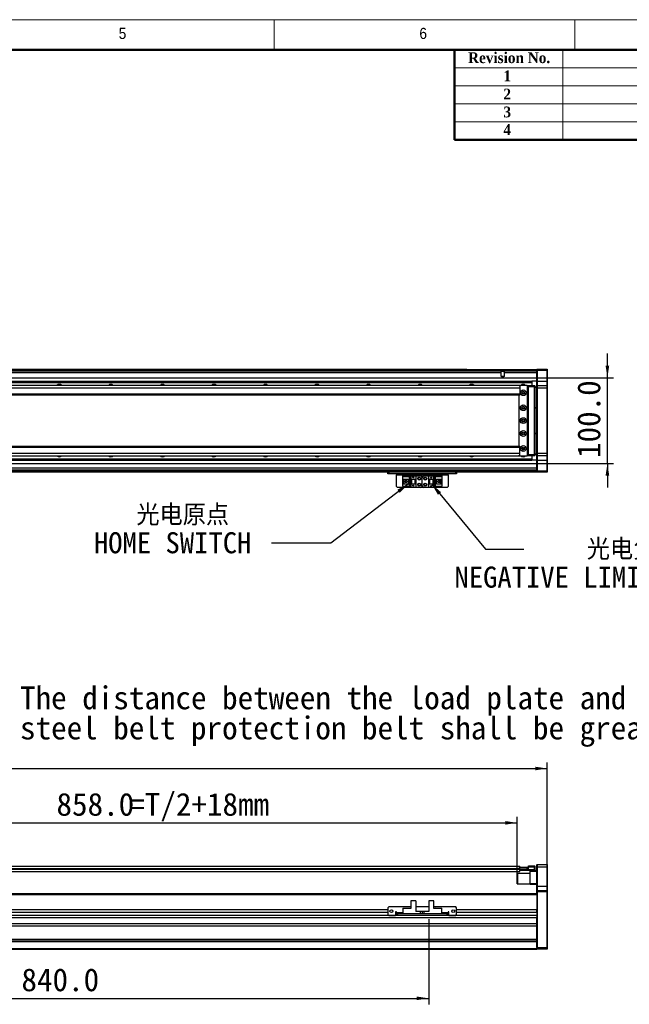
# Model space of a CAD drawing. Header units: millimetres. Extents: x 35 to 2905, y 35 to 2044.
# Tile 5 of 6: x 1524 to 2233, y 897 to 2044. Entities that reach past the tile are written whole.
import ezdxf

# ---------------------------------------------------------------- set-up
doc = ezdxf.new("R2010")
doc.units = ezdxf.units.MM
doc.header["$LTSCALE"] = 7
doc.layers.add('DIMNS', color=7, linetype='Continuous')
doc.styles.add('SLDTEXTSTYLE1', font='Gothic.ttf', dxfattribs={"width": 0.913})
doc.styles.add('SLDTEXTSTYLE2', font='timesbd.ttf', dxfattribs={"width": 0.933})
doc.styles.add('SLDTEXTSTYLE8', font='txt')
doc.styles.add('SLDTEXTSTYLE9', font='txt', dxfattribs={"bigfont": 'bigfont'})
doc.dimstyles.new('SLDDIMSTYLE0', dxfattribs={"dimtxt": 26.6, "dimasz": 14, "dimexe": 0, "dimexo": 0.0625, "dimgap": 6.65, "dimtad": 2, "dimdec": 1, "dimrnd": 1e-09, "dimzin": 4, "dimdsep": 46, "dimtxsty": 'SLDTEXTSTYLE8', "dimsah": 1, "dimcen": 0.09, "dimadec": 0, "dimazin": 1, "dimtfac": 1, "dimtdec": 1, "dimtofl": 0, "dimtmove": 0, "dimatfit": 3, "dimfxl": 0, "dimfrac": 2, "dimtolj": 1, "dimtzin": 12, "dimarcsym": 0})
doc.dimstyles.new('SLDDIMSTYLE1', dxfattribs={"dimtxt": 26.6, "dimasz": 14, "dimexe": 0, "dimexo": 0.0625, "dimgap": 6.65, "dimtad": 2, "dimdec": 1, "dimrnd": 1e-09, "dimzin": 4, "dimdsep": 46, "dimtxsty": 'SLDTEXTSTYLE8', "dimsah": 1, "dimcen": 0.09, "dimadec": 0, "dimazin": 1, "dimtfac": 1, "dimtdec": 1, "dimtmove": 0, "dimatfit": 0, "dimfxl": 0, "dimfrac": 2, "dimtolj": 1, "dimtzin": 12, "dimarcsym": 0})
doc.dimstyles.new('SLDDIMSTYLE3', dxfattribs={"dimtxt": 0.18, "dimasz": 14, "dimexe": 0, "dimexo": 0.0625, "dimgap": 0, "dimtad": 0, "dimtih": 1, "dimtoh": 1, "dimdec": 0, "dimrnd": 1e-09, "dimzin": 0, "dimdsep": 46, "dimtxsty": 'Standard', "dimsah": 1, "dimcen": 0.09, "dimadec": 0, "dimazin": 0, "dimtfac": 14, "dimtdec": 0, "dimtofl": 0, "dimtmove": 0, "dimatfit": 3, "dimfxl": 0, "dimfrac": 2, "dimtolj": 1, "dimtzin": 0, "dimarcsym": 0})

# ---------------------------------------------------------------- blocks, each defined once
blk = doc.blocks.new('_D')
at = {"layer": 'DIMNS'}
for p, q in [((162, 1037.2), (162, 1178.8)), ((162, 1171.8), (2138, 1171.8)), ((2138, 1037.2), (2138, 1178.8))]:
    blk.add_line(p, q, dxfattribs=at)
for points in [[(162, 1171.8), (176, 1169.7), (176, 1173.9)], [(2138, 1171.8), (2124, 1173.9), (2124, 1169.7)]]:
    blk.add_solid(points, dxfattribs=at)
at = {"layer": 'DIMNS', "insert": (1104.5, 1206.7), "char_height": 26.6, "attachment_point": 1, "style": 'SLDTEXTSTYLE8'}
blk.add_mtext('1976.0', dxfattribs=at)
blk = doc.blocks.new('_D_2')
at = {"layer": 'DIMNS'}
for p, q in [((1245, 1064.7), (1245, 1115.5)), ((2103, 1049.2), (2103, 1115.5)), ((1245, 1108.5), (2103, 1108.5))]:
    blk.add_line(p, q, dxfattribs=at)
for points in [[(1245, 1108.5), (1259, 1106.4), (1259, 1110.6)], [(2103, 1108.5), (2089, 1110.6), (2089, 1106.4)]]:
    blk.add_solid(points, dxfattribs=at)
at = {"layer": 'DIMNS', "char_height": 26.6, "attachment_point": 1, "style": 'SLDTEXTSTYLE8'}
for s, insert in [('858.0', (1566.7, 1143.4)), ('=T/2+18mm', (1651.4, 1143.4))]:
    blk.add_mtext(s, dxfattribs=dict(at, insert=insert))
blk = doc.blocks.new('_D_5')
at = {"layer": 'DIMNS'}
for p, q in [((1160, 1003.4), (1160, 897.1)), ((2000, 996.3), (2000, 897.1)), ((1160, 904.1), (2000, 904.1))]:
    blk.add_line(p, q, dxfattribs=at)
for points in [[(1160, 904.1), (1174, 902), (1174, 906.2)], [(2000, 904.1), (1986, 906.2), (1986, 902)]]:
    blk.add_solid(points, dxfattribs=at)
at = {"layer": 'DIMNS', "insert": (1525.9, 939), "char_height": 26.6, "attachment_point": 1, "style": 'SLDTEXTSTYLE8'}
blk.add_mtext('840.0', dxfattribs=at)
blk = doc.blocks.new('SW_NOTE_4')
at = {"layer": 'DIMNS', "color": 0, "char_height": 26.6, "attachment_point": 1, "style": 'SLDTEXTSTYLE8'}
for s, insert in [('The distance between the load plate and the ', (-813, 48.2)), ('steel belt protection belt shall be greater than 4mm', (-813, 13.1))]:
    blk.add_mtext(s, dxfattribs=dict(at, insert=insert))
blk = doc.blocks.new('_D_22')
at = {"layer": 'DIMNS'}
for p, q in [((2208, 1627), (2208, 1655)), ((1241.4, 1627), (2215, 1627)), ((2208, 1527), (2208, 1627)), ((1241.4, 1527), (2215, 1527)), ((2208, 1527), (2208, 1499))]:
    blk.add_line(p, q, dxfattribs=at)
for points in [[(2208, 1627), (2210.1, 1641), (2205.9, 1641)], [(2208, 1527), (2205.9, 1513), (2210.1, 1513)]]:
    blk.add_solid(points, dxfattribs=at)
at = {"layer": 'DIMNS', "insert": (2173.1, 1533.5), "char_height": 26.6, "attachment_point": 1, "rotation": 90, "style": 'SLDTEXTSTYLE8'}
blk.add_mtext('100.0', dxfattribs=at)
blk = doc.blocks.new('SW_NOTE_6')
at = {"layer": 'DIMNS', "color": 0, "char_height": 24.5, "attachment_point": 2}
for s, insert, style in [(' 光电原点', (-114.3, 45.2), 'SLDTEXTSTYLE9'), ('HOME SWITCH', (-115.1, 12.8), 'SLDTEXTSTYLE8')]:
    blk.add_mtext(s, dxfattribs=dict(at, insert=insert, style=style))
blk = doc.blocks.new('SW_NOTE_7')
at = {"layer": 'DIMNS', "color": 0, "char_height": 24.5, "attachment_point": 2}
for s, insert, style in [('    光电负限位', (97.2, 12.2), 'SLDTEXTSTYLE9'), ('NEGATIVE LIMIT SWITCH', (94.4, -20.2), 'SLDTEXTSTYLE8')]:
    blk.add_mtext(s, dxfattribs=dict(at, insert=insert, style=style))

msp = doc.modelspace()

# ---------------------------------------------------------------- linework, layer by layer
at = {"color": 7, "linetype": 'Continuous', "lineweight": 18}
for p, q in [((2905, 2044), (35, 2044)), ((1820, 2009), (1820, 2044)), ((2170, 2044), (2170, 2009)), ((70, 2009), (2870, 2009)), ((2156, 2009), (2156, 1904)), ((2030, 1988), (2870, 1988)), ((2030, 1967), (2870, 1967)), ((2030, 1946), (2870, 1946)), ((2030, 1925), (2870, 1925))]:
    msp.add_line(p, q, dxfattribs=at)
at = {"color": 7, "linetype": 'Continuous', "lineweight": 50}
for p, q in [((2870, 2009), (70, 2009)), ((2030, 2009), (2030, 1904)), ((2870, 1904), (2030, 1904))]:
    msp.add_line(p, q, dxfattribs=at)
at = {"color": 7, "linetype": 'Continuous', "lineweight": 25}
for p, q in [((1218.01, 1636.78), (2044.51, 1636.78)), ((1218.01, 1636.58), (2044.51, 1636.58)), ((1218.01, 1636.48), (2126.01, 1636.48)), ((2126.01, 1634.49), (1218.01, 1634.49)), ((2044.51, 1636.78), (2044.51, 1636.58)), ((2044.51, 1636.48), (2044.51, 1636.58)), ((2084.37, 1628.38), (2084.37, 1632.49)), ((2126.01, 1632.49), (2087.64, 1632.49)), ((2087.64, 1632.49), (2087.64, 1628.38)), ((2126.01, 1636.68), (2126.31, 1636.98)), ((2126.01, 1635.48), (2126.01, 1636.68)), ((2126.01, 1635.48), (2126.31, 1635.48)), ((2126.01, 1622.98), (2126.01, 1635.48)), ((2126.31, 1636.98), (2126.31, 1635.48)), ((2126.31, 1636.98), (2137.71, 1636.98)), ((2126.31, 1635.48), (2126.31, 1622.98)), ((2137.71, 1635.48), (2126.31, 1635.48)), ((2137.71, 1635.48), (2137.71, 1636.98)), ((2137.71, 1636.98), (2138.01, 1636.68)), ((2137.71, 1622.98), (2137.71, 1635.48)), ((2137.71, 1635.48), (2138.01, 1635.48)), ((2138.01, 1636.68), (2138.01, 1635.48)), ((2138.01, 1635.48), (2138.01, 1622.98)), ((2105.51, 1617.98), (195.01, 1617.98)), ((1245.01, 1622.99), (2120.01, 1622.99)), ((1245.01, 1622.7), (2120.01, 1622.7)), ((1245.01, 1621.8), (2120.01, 1621.8)), ((1245.01, 1621.5), (2120.01, 1621.5)), ((2087.64, 1628.38), (2084.37, 1628.38)), ((2105.51, 1617.98), (2105.01, 1617.48)), ((2105.01, 1617.48), (2105.01, 1617.35)), ((2114.51, 1617.98), (2105.51, 1617.98)), ((2106.01, 1617.35), (2106.01, 1614.98)), ((2115.01, 1617.48), (2114.51, 1617.98)), ((2114.51, 1617.98), (2116.01, 1617.98)), ((2116.01, 1617.68), (2114.81, 1617.68)), ((2115.01, 1536.48), (2115.01, 1617.48)), ((2116.01, 1617.98), (2123.21, 1617.98)), ((2116.01, 1616.48), (2116.01, 1617.98)), ((2120.01, 1622.99), (2120.01, 1622.7)), ((2126.01, 1622.99), (2120.01, 1622.99)), ((2120.01, 1622.7), (2120.01, 1621.8)), ((2120.01, 1621.8), (2120.01, 1621.5)), ((2120.01, 1621.5), (2120.01, 1617.98)), ((2123.21, 1616.48), (2123.21, 1617.98)), ((2123.51, 1617.68), (2123.21, 1617.98)), ((2123.51, 1617.68), (2123.51, 1616.48)), ((2126.01, 1622.98), (2126.31, 1622.98)), ((2126.01, 1617.68), (2126.01, 1622.98)), ((2126.31, 1617.98), (2126.01, 1617.68)), ((2126.01, 1614.98), (2126.01, 1617.68)), ((2126.31, 1622.98), (2126.31, 1617.98)), ((2126.31, 1622.98), (2137.71, 1622.98)), ((2126.31, 1617.98), (2126.31, 1614.98)), ((2126.31, 1617.98), (2137.71, 1617.98)), ((2137.71, 1617.98), (2137.71, 1622.98)), ((2137.71, 1622.98), (2138.01, 1622.98)), ((2137.71, 1614.98), (2137.71, 1617.98)), ((2137.71, 1617.98), (2138.01, 1617.68)), ((2138.01, 1622.98), (2138.01, 1617.68)), ((2138.01, 1617.68), (2138.01, 1614.98)), ((2106.01, 1614.98), (195.01, 1614.98)), ((2106.01, 1607.98), (195.01, 1607.98)), ((195.01, 1606.98), (2106.01, 1606.98)), ((2105.01, 1606.98), (2105.01, 1546.98)), ((2106.01, 1614.98), (2106.01, 1607.98)), ((2106.01, 1607.98), (2106.01, 1606.98)), ((2111.15, 1609.98), (2108.86, 1609.98)), ((2115.51, 1615.98), (2115.01, 1615.98)), ((2115.51, 1537.98), (2115.51, 1615.98)), ((2123.21, 1616.48), (2116.01, 1616.48)), ((2116.01, 1537.48), (2116.01, 1616.48)), ((2123.21, 1537.48), (2123.21, 1616.48)), ((2123.51, 1616.48), (2123.21, 1616.48)), ((2123.51, 1616.48), (2123.51, 1537.48)), ((2123.51, 1616.48), (2126.01, 1616.48)), ((2126.01, 1615.48), (2123.51, 1615.48)), ((2126.01, 1538.98), (2126.01, 1614.98)), ((2126.31, 1614.98), (2126.01, 1614.98)), ((2126.31, 1614.98), (2126.31, 1538.98)), ((2137.71, 1614.98), (2126.31, 1614.98)), ((2137.71, 1538.98), (2137.71, 1614.98)), ((2137.71, 1614.98), (2138.01, 1614.98)), ((2138.01, 1614.98), (2138.01, 1538.98)), ((2123.51, 1592.48), (2126.01, 1592.48)), ((2126.01, 1591.48), (2123.51, 1591.48)), ((2123.51, 1562.48), (2126.01, 1562.48)), ((2126.01, 1561.48), (2123.51, 1561.48)), ((2106.01, 1546.98), (195.01, 1546.98)), ((195.01, 1545.98), (2106.01, 1545.98)), ((195.01, 1538.98), (2106.01, 1538.98)), ((2106.01, 1545.98), (2106.01, 1546.98)), ((2106.01, 1538.98), (2106.01, 1545.98)), ((2106.01, 1536.62), (2106.01, 1538.98)), ((2108.86, 1543.98), (2111.15, 1543.98)), ((2115.01, 1537.98), (2115.51, 1537.98)), ((2116.01, 1537.48), (2123.21, 1537.48)), ((2116.01, 1535.98), (2116.01, 1537.48)), ((2123.21, 1535.98), (2123.21, 1537.48)), ((2123.51, 1537.48), (2123.21, 1537.48)), ((2123.51, 1538.48), (2126.01, 1538.48)), ((2123.51, 1537.48), (2123.51, 1536.28)), ((2126.01, 1537.48), (2123.51, 1537.48)), ((2126.01, 1536.28), (2126.01, 1538.98)), ((2126.31, 1538.98), (2126.01, 1538.98)), ((2126.31, 1538.98), (2126.31, 1535.98)), ((2126.31, 1538.98), (2137.71, 1538.98)), ((2137.71, 1535.98), (2137.71, 1538.98)), ((2137.71, 1538.98), (2138.01, 1538.98)), ((2138.01, 1538.98), (2138.01, 1536.28)), ((195.01, 1535.98), (2105.51, 1535.98)), ((1245.01, 1532.46), (2120.01, 1532.46)), ((1245.01, 1532.17), (2120.01, 1532.17)), ((1245.01, 1531.27), (2120.01, 1531.27)), ((1245.01, 1530.98), (2120.01, 1530.98)), ((2105.01, 1536.62), (2105.01, 1536.48)), ((2105.01, 1536.48), (2105.51, 1535.98)), ((2105.51, 1535.98), (2114.51, 1535.98)), ((2114.51, 1535.98), (2115.01, 1536.48)), ((2116.01, 1535.98), (2114.51, 1535.98)), ((2114.81, 1536.28), (2116.01, 1536.28)), ((2123.21, 1535.98), (2116.01, 1535.98)), ((2120.01, 1535.98), (2120.01, 1532.46)), ((2120.01, 1532.46), (2120.01, 1532.17)), ((2120.01, 1532.17), (2120.01, 1531.27)), ((2120.01, 1531.27), (2120.01, 1530.98)), ((2126.01, 1530.98), (2120.01, 1530.98)), ((2123.51, 1536.28), (2123.21, 1535.98)), ((2126.31, 1535.98), (2126.01, 1536.28)), ((2126.01, 1530.98), (2126.01, 1536.28)), ((2126.31, 1530.98), (2126.01, 1530.98)), ((2126.01, 1518.48), (2126.01, 1530.98)), ((2137.71, 1535.98), (2126.31, 1535.98)), ((2126.31, 1535.98), (2126.31, 1530.98)), ((2126.31, 1530.98), (2137.71, 1530.98)), ((2126.31, 1530.98), (2126.31, 1518.48)), ((2137.71, 1535.98), (2138.01, 1536.28)), ((2137.71, 1530.98), (2137.71, 1535.98)), ((2138.01, 1530.98), (2137.71, 1530.98)), ((2137.71, 1518.48), (2137.71, 1530.98)), ((2138.01, 1536.28), (2138.01, 1530.98)), ((2138.01, 1530.98), (2138.01, 1518.48)), ((2126.01, 1519.48), (1160.01, 1519.48)), ((2126.01, 1516.98), (1160.01, 1516.98)), ((1952.51, 1514.98), (1952.51, 1516.98)), ((1953.51, 1514.98), (1952.51, 1514.98)), ((1953.51, 1516.98), (1953.51, 1514.98)), ((2031.51, 1514.98), (1953.51, 1514.98)), ((1962.51, 1514.98), (1962.51, 1513.98)), ((1962.51, 1513.98), (2022.51, 1513.98)), ((1962.51, 1500.18), (1962.51, 1513.98)), ((2022.51, 1513.98), (2022.51, 1514.98)), ((2022.51, 1513.98), (2022.51, 1500.18)), ((2031.51, 1514.98), (2031.51, 1516.98)), ((2032.51, 1514.98), (2031.51, 1514.98)), ((2032.51, 1516.98), (2032.51, 1514.98)), ((2126.31, 1518.48), (2126.01, 1518.48)), ((2126.01, 1517.28), (2126.01, 1518.48)), ((2126.31, 1516.98), (2126.01, 1517.28)), ((2126.01, 1517.28), (2126.01, 1516.98)), ((2126.31, 1518.48), (2126.31, 1516.98)), ((2126.31, 1518.48), (2137.71, 1518.48)), ((2137.71, 1516.98), (2126.31, 1516.98)), ((2137.71, 1516.98), (2137.71, 1518.48)), ((2138.01, 1518.48), (2137.71, 1518.48)), ((2138.01, 1517.28), (2137.71, 1516.98)), ((2138.01, 1518.48), (2138.01, 1517.28)), ((1969.81, 1511.88), (1969.81, 1512.68)), ((1969.81, 1512.68), (1979.01, 1512.68)), ((1978.11, 1511.88), (1969.81, 1511.88)), ((1969.81, 1511.88), (1969.81, 1511.38)), ((1977.61, 1511.38), (1969.81, 1511.38)), ((1969.81, 1508.78), (1969.81, 1511.38)), ((1969.81, 1508.78), (1976.01, 1508.78)), ((1969.81, 1503.18), (1969.81, 1508.78)), ((1976.01, 1503.18), (1969.81, 1503.18)), ((1969.81, 1500.58), (1969.81, 1503.18)), ((1971.11, 1503.18), (1971.11, 1508.78)), ((1971.61, 1508.43), (1971.61, 1508.78)), ((1976.01, 1508.43), (1971.61, 1508.43)), ((1971.61, 1503.53), (1971.61, 1508.43)), ((1971.61, 1503.18), (1971.61, 1503.53)), ((1971.61, 1503.53), (1976.01, 1503.53)), ((1974.41, 1506.78), (1972.57, 1506.78)), ((1972.57, 1506.78), (1972.57, 1505.18)), ((1972.57, 1505.18), (1974.41, 1505.18)), ((1974.41, 1506.78), (1974.41, 1505.18)), ((1976.01, 1508.78), (1976.01, 1503.18)), ((1977.61, 1511.38), (1978.11, 1511.88)), ((1977.61, 1500.58), (1977.61, 1511.38)), ((1978.11, 1500.08), (1978.11, 1511.88)), ((1979.01, 1512.68), (1985.01, 1512.68)), ((1979.01, 1512.68), (1979.01, 1508.98)), ((1979.01, 1508.98), (1985.01, 1508.98)), ((1979.01, 1508.98), (1979.01, 1502.98)), ((1985.01, 1502.98), (1979.01, 1502.98)), ((1979.01, 1502.98), (1979.01, 1499.28)), ((1979.51, 1508.98), (1979.51, 1502.98)), ((1979.81, 1508.98), (1979.81, 1502.98)), ((1981.41, 1511.18), (1981.61, 1511.18)), ((1982.01, 1509.98), (1981.41, 1511.18)), ((1981.61, 1511.58), (1982.41, 1511.58)), ((1981.61, 1511.18), (1981.61, 1511.58)), ((1982.61, 1511.18), (1982.01, 1509.98)), ((1982.41, 1511.58), (1982.41, 1511.18)), ((1982.41, 1511.18), (1982.61, 1511.18)), ((1984.21, 1502.98), (1984.21, 1508.98)), ((1984.51, 1502.98), (1984.51, 1508.98)), ((1985.01, 1512.68), (1985.01, 1508.98)), ((1985.01, 1512.68), (1990.51, 1512.68)), ((1985.01, 1508.98), (1985.01, 1502.98)), ((1985.01, 1502.98), (1985.01, 1499.28)), ((1992.51, 1501.28), (1992.51, 1510.68)), ((1994.51, 1512.68), (2000.01, 1512.68)), ((2000.01, 1508.98), (2000.01, 1512.68)), ((2000.01, 1512.68), (2006.01, 1512.68)), ((2000.01, 1508.98), (2006.01, 1508.98)), ((2000.01, 1502.98), (2000.01, 1508.98)), ((2000.01, 1499.28), (2000.01, 1502.98)), ((2006.01, 1502.98), (2000.01, 1502.98)), ((2000.51, 1508.98), (2000.51, 1502.98)), ((2000.81, 1508.98), (2000.81, 1502.98)), ((2002.41, 1510.38), (2003.01, 1511.58)), ((2002.61, 1510.38), (2002.41, 1510.38)), ((2002.61, 1509.98), (2002.61, 1510.38)), ((2003.41, 1509.98), (2002.61, 1509.98)), ((2003.01, 1511.58), (2003.61, 1510.38)), ((2003.41, 1510.38), (2003.41, 1509.98)), ((2003.61, 1510.38), (2003.41, 1510.38)), ((2005.21, 1502.98), (2005.21, 1508.98)), ((2005.51, 1502.98), (2005.51, 1508.98)), ((2006.01, 1508.98), (2006.01, 1512.68)), ((2006.01, 1512.68), (2015.21, 1512.68)), ((2006.01, 1502.98), (2006.01, 1508.98)), ((2006.01, 1499.28), (2006.01, 1502.98)), ((2015.21, 1511.88), (2006.91, 1511.88)), ((2006.91, 1511.88), (2007.41, 1511.38)), ((2006.91, 1511.88), (2006.91, 1500.08)), ((2007.41, 1511.38), (2007.41, 1500.58)), ((2015.21, 1511.38), (2007.41, 1511.38)), ((2009.01, 1508.78), (2015.21, 1508.78)), ((2009.01, 1503.18), (2009.01, 1508.78)), ((2013.41, 1508.43), (2009.01, 1508.43)), ((2009.01, 1503.53), (2013.41, 1503.53)), ((2015.21, 1503.18), (2009.01, 1503.18)), ((2012.45, 1506.78), (2010.61, 1506.78)), ((2010.61, 1505.18), (2010.61, 1506.78)), ((2010.61, 1505.18), (2012.45, 1505.18)), ((2012.45, 1505.18), (2012.45, 1506.78)), ((2013.41, 1508.78), (2013.41, 1508.43)), ((2013.41, 1508.43), (2013.41, 1503.53)), ((2013.41, 1503.53), (2013.41, 1503.18)), ((2013.91, 1508.78), (2013.91, 1503.18)), ((2015.21, 1512.68), (2015.21, 1511.88)), ((2015.21, 1511.38), (2015.21, 1511.88)), ((2015.21, 1511.38), (2015.21, 1508.78)), ((2015.21, 1508.78), (2015.21, 1503.18)), ((2015.21, 1503.18), (2015.21, 1500.58)), ((1962.51, 1500.18), (1963.51, 1499.18)), ((2021.51, 1499.18), (1963.51, 1499.18)), ((1969.81, 1500.58), (1977.61, 1500.58)), ((1969.81, 1500.58), (1969.81, 1500.08)), ((1969.81, 1500.08), (1978.11, 1500.08)), ((1969.81, 1499.28), (1969.81, 1500.08)), ((1979.01, 1499.28), (1969.81, 1499.28)), ((1978.11, 1500.08), (1977.61, 1500.58)), ((1985.01, 1499.28), (1979.01, 1499.28)), ((1981.41, 1501.58), (1981.61, 1501.58)), ((1982.01, 1500.38), (1981.41, 1501.58)), ((1981.61, 1501.98), (1982.41, 1501.98)), ((1981.61, 1501.58), (1981.61, 1501.98)), ((1982.61, 1501.58), (1982.01, 1500.38)), ((1982.41, 1501.98), (1982.41, 1501.58)), ((1982.41, 1501.58), (1982.61, 1501.58)), ((1990.51, 1499.28), (1985.01, 1499.28)), ((2000.01, 1499.28), (1994.51, 1499.28)), ((2006.01, 1499.28), (2000.01, 1499.28)), ((2002.41, 1500.78), (2003.01, 1501.98)), ((2002.61, 1500.78), (2002.41, 1500.78)), ((2002.61, 1500.38), (2002.61, 1500.78)), ((2003.41, 1500.38), (2002.61, 1500.38)), ((2003.01, 1501.98), (2003.61, 1500.78)), ((2003.41, 1500.78), (2003.41, 1500.38)), ((2003.61, 1500.78), (2003.41, 1500.78)), ((2015.21, 1499.28), (2006.01, 1499.28)), ((2007.41, 1500.58), (2006.91, 1500.08)), ((2006.91, 1500.08), (2015.21, 1500.08)), ((2007.41, 1500.58), (2015.21, 1500.58)), ((2015.21, 1500.08), (2015.21, 1500.58)), ((2015.21, 1500.08), (2015.21, 1499.28)), ((2021.51, 1499.18), (2022.51, 1500.18)), ((195.01, 1058.17), (2106.01, 1058.17)), ((2105.01, 1056.83), (2105.01, 1057.02)), ((2105.01, 1057.02), (2105.51, 1057.02)), ((2105.51, 1057.02), (2105.51, 1055.02)), ((2105.51, 1057.02), (2114.51, 1057.02)), ((2106.01, 1057.02), (2106.01, 1058.17)), ((2106.01, 1054.67), (2106.01, 1055.17)), ((2114.51, 1055.02), (2114.51, 1057.02)), ((2114.51, 1057.02), (2115.01, 1057.02)), ((2115.01, 1057.02), (2115.01, 1055.02)), ((2116.01, 1058.32), (2123.21, 1058.32)), ((2116.01, 1056.82), (2116.01, 1058.32)), ((2116.01, 1054.52), (2116.01, 1056.82)), ((2123.21, 1056.82), (2116.01, 1056.82)), ((2123.21, 1056.82), (2123.21, 1058.32)), ((2123.51, 1058.02), (2123.21, 1058.32)), ((2123.21, 1054.32), (2123.21, 1056.82)), ((2123.51, 1056.82), (2123.21, 1056.82)), ((2123.51, 1058.02), (2123.51, 1056.82)), ((2123.51, 1056.82), (2123.51, 1054.32)), ((2126.31, 1059.82), (2126.01, 1059.52)), ((2126.01, 1056.82), (2126.01, 1059.52)), ((2126.31, 1056.82), (2126.01, 1056.82)), ((2126.01, 1034.82), (2126.01, 1056.82)), ((2126.31, 1059.82), (2126.31, 1056.82)), ((2126.31, 1059.82), (2137.71, 1059.82)), ((2126.31, 1056.82), (2126.31, 1034.82)), ((2137.71, 1056.82), (2126.31, 1056.82)), ((2137.71, 1056.82), (2137.71, 1059.82)), ((2137.71, 1059.82), (2138.01, 1059.52)), ((2137.71, 1034.82), (2137.71, 1056.82)), ((2137.71, 1056.82), (2138.01, 1056.82)), ((2138.01, 1059.52), (2138.01, 1056.82)), ((2138.01, 1056.82), (2138.01, 1034.82)), ((1245.01, 1051.67), (2106.01, 1051.67)), ((2103.31, 1049.32), (2103.01, 1049.02)), ((2103.01, 1045.52), (2103.01, 1049.02)), ((2103.01, 1037.62), (2103.01, 1045.52)), ((2118.01, 1049.32), (2103.31, 1049.32)), ((2103.31, 1049.32), (2103.31, 1045.64)), ((2103.31, 1045.64), (2103.31, 1037.32)), ((2105.51, 1055.02), (2114.51, 1055.02)), ((2105.8, 1054.52), (2105.81, 1054.52)), ((2105.81, 1054.52), (2105.81, 1054.53)), ((2105.81, 1054.52), (2105.81, 1054.32)), ((2116.01, 1054.52), (2105.81, 1054.52)), ((2105.81, 1054.32), (2105.81, 1053.53)), ((2105.81, 1054.32), (2123.21, 1054.32)), ((2106.01, 1054.82), (2116.01, 1054.82)), ((2106.01, 1051.67), (2106.01, 1054.67)), ((2123.21, 1052.82), (2106.01, 1052.82)), ((2115.01, 1055.02), (2114.51, 1055.02)), ((2115.01, 1055.02), (2115.51, 1055.02)), ((2115.51, 1054.82), (2115.51, 1055.02)), ((2118.01, 1051.82), (2118.01, 1052.82)), ((2126.01, 1051.82), (2118.01, 1051.82)), ((2118.01, 1037.82), (2118.01, 1051.82)), ((2123.21, 1052.82), (2123.21, 1054.32)), ((2123.21, 1054.32), (2123.51, 1054.32)), ((2123.21, 1052.82), (2123.51, 1053.12)), ((2123.21, 1052.82), (2126.01, 1052.82)), ((2123.51, 1054.32), (2123.51, 1053.12)), ((2103.01, 1037.62), (2103.31, 1037.32)), ((2103.31, 1037.32), (2118.01, 1037.32)), ((2118.01, 1037.82), (2126.01, 1037.82)), ((2118.01, 1036.82), (2118.01, 1037.82)), ((2126.01, 1036.82), (2118.01, 1036.82)), ((2126.31, 1034.82), (2126.01, 1034.82)), ((2126.01, 1029.52), (2126.01, 1034.82)), ((2126.31, 1034.82), (2126.31, 1029.82)), ((2126.31, 1034.82), (2137.71, 1034.82)), ((2137.71, 1029.82), (2137.71, 1034.82)), ((2138.01, 1034.82), (2137.71, 1034.82)), ((2138.01, 1034.82), (2138.01, 1029.52)), ((2126.01, 1025.82), (1160.01, 1025.82)), ((2126.31, 1029.82), (2126.01, 1029.52)), ((2126.01, 1028.32), (2126.01, 1029.52)), ((2126.01, 1025.54), (2126.01, 1028.32)), ((2126.31, 1028.32), (2126.01, 1028.32)), ((2126.01, 1025.54), (2126.01, 1024.82)), ((2126.01, 1024.82), (2126.01, 1007.37)), ((2126.31, 1029.82), (2126.31, 1028.32)), ((2126.31, 1029.82), (2137.71, 1029.82)), ((2126.31, 1028.32), (2126.31, 963.32)), ((2137.71, 1028.32), (2126.31, 1028.32)), ((2137.71, 1028.32), (2137.71, 1029.82)), ((2138.01, 1029.52), (2137.71, 1029.82)), ((2137.71, 963.32), (2137.71, 1028.32)), ((2138.01, 1028.32), (2137.71, 1028.32)), ((2138.01, 1029.52), (2138.01, 1028.32)), ((2138.01, 1028.32), (2138.01, 963.45)), ((1953.51, 1010.67), (1952.51, 1009.67)), ((1952.51, 1009.67), (1952.51, 1001.67)), ((1979.01, 1010.67), (1953.51, 1010.67)), ((1979.01, 1017.57), (1979.01, 1008.67)), ((1985.01, 1017.57), (1979.01, 1017.57)), ((1985.01, 1017.57), (1985.01, 1005.17)), ((2000.01, 1010.67), (1985.01, 1010.67)), ((2000.01, 1017.57), (2000.01, 1005.17)), ((2006.01, 1017.57), (2000.01, 1017.57)), ((2006.01, 1008.67), (2006.01, 1017.57)), ((2031.51, 1010.67), (2006.01, 1010.67)), ((2032.51, 1009.67), (2031.51, 1010.67)), ((2032.51, 1001.67), (2032.51, 1009.67)), ((2126.01, 1000.45), (174.01, 1000.45)), ((2126.01, 997.85), (174.01, 997.85)), ((1952.51, 1007.37), (347.51, 1007.37)), ((1952.51, 1003.97), (347.51, 1003.97)), ((1952.51, 1001.67), (1953.51, 1000.67)), ((1953.51, 1000.67), (1961.51, 1000.67)), ((1962.51, 1004.67), (1961.51, 1004.67)), ((1961.51, 1004.67), (1961.51, 1000.67)), ((1962.51, 1003.97), (1961.51, 1003.97)), ((1962.51, 1003.67), (1962.51, 1004.67)), ((1962.51, 1003.67), (1962.51, 1002.67)), ((1962.51, 1000.67), (1962.51, 1002.67)), ((1962.51, 1002.67), (1963.51, 1002.67)), ((1963.51, 1000.67), (1962.51, 1000.67)), ((1963.51, 1002.67), (1963.51, 1000.67)), ((2021.51, 1002.67), (1963.51, 1002.67)), ((2021.51, 1000.67), (1963.51, 1000.67)), ((1969.81, 1009.17), (1977.61, 1009.17)), ((1969.81, 1009.17), (1969.81, 1008.67)), ((1969.81, 1008.67), (1969.81, 1002.67)), ((1979.01, 1008.67), (1969.81, 1008.67)), ((1978.11, 1008.67), (1977.61, 1009.17)), ((1990.51, 1005.17), (1985.01, 1005.17)), ((1990.51, 1002.67), (1990.51, 1005.17)), ((1992.51, 1005.17), (1990.51, 1005.17)), ((1992.51, 1005.17), (1992.51, 1002.67)), ((1994.51, 1005.17), (1992.51, 1005.17)), ((1994.51, 1005.17), (1994.51, 1002.67)), ((2000.01, 1005.17), (1994.51, 1005.17)), ((2015.21, 1008.67), (2006.01, 1008.67)), ((2007.41, 1009.17), (2006.91, 1008.67)), ((2007.41, 1009.17), (2015.21, 1009.17)), ((2015.21, 1008.67), (2015.21, 1009.17)), ((2015.21, 1002.67), (2015.21, 1008.67)), ((2021.51, 1000.67), (2021.51, 1002.67)), ((2021.51, 1002.67), (2022.51, 1002.67)), ((2022.51, 1000.67), (2021.51, 1000.67)), ((2023.51, 1004.67), (2022.51, 1004.67)), ((2022.51, 1004.67), (2022.51, 1003.67)), ((2023.51, 1003.97), (2022.51, 1003.97)), ((2022.51, 1002.67), (2022.51, 1003.67)), ((2022.51, 1002.67), (2022.51, 1000.67)), ((2023.51, 1000.67), (2023.51, 1004.67)), ((2023.51, 1000.67), (2031.51, 1000.67)), ((2031.51, 1000.67), (2032.51, 1001.67)), ((2126.01, 1007.37), (2032.51, 1007.37)), ((2126.01, 1003.97), (2032.51, 1003.97)), ((2126.01, 1003.97), (2126.01, 1007.37)), ((2126.01, 1003.97), (2126.01, 1000.45)), ((2126.01, 1000.45), (2126.01, 999.14)), ((2126.01, 963.45), (2126.01, 999.14)), ((2126.01, 990.92), (174.01, 990.92)), ((2126.01, 988.32), (174.01, 988.32)), ((2126.01, 972.82), (174.01, 972.82)), ((2126.01, 970.82), (174.01, 970.82)), ((2126.01, 969.82), (174.01, 969.82)), ((2126.01, 963.25), (2126.01, 963.45)), ((2126.01, 963.45), (2126.31, 963.32)), ((2138.01, 963.45), (2137.71, 963.32)), ((2138.01, 963.45), (2138.01, 961.62)), ((2126.01, 961.82), (174.01, 961.82)), ((2126.01, 960.82), (174.01, 960.82)), ((2126.01, 963.25), (2126.01, 961.82)), ((2126.01, 961.82), (2126.01, 960.82)), ((2126.01, 961.62), (2126.31, 961.32)), ((2126.31, 963.32), (2126.31, 961.32)), ((2126.31, 963.32), (2137.71, 963.32)), ((2137.71, 961.32), (2126.31, 961.32)), ((2137.71, 961.32), (2137.71, 963.32)), ((2138.01, 961.62), (2137.71, 961.32))]:
    msp.add_line(p, q, dxfattribs=at)
at = {"color": 8, "linetype": 'Continuous', "lineweight": 25}
for p, q in [((2126.01, 1635.98), (1218.01, 1635.98)), ((2084.37, 1632.49), (1245.01, 1632.49)), ((2126.01, 1517.98), (1160.01, 1517.98)), ((2126.01, 1521.48), (1245.01, 1521.48)), ((1245.01, 1055.17), (2106.01, 1055.17)), ((1245.01, 1054.67), (2106.01, 1054.67)), ((2105.79, 1054.32), (2105.81, 1054.32)), ((2126.01, 1024.82), (1160.01, 1024.82)), ((1969.81, 1003.67), (1962.51, 1003.67)), ((2022.51, 1003.67), (2015.21, 1003.67))]:
    msp.add_line(p, q, dxfattribs=at)
at = {"color": 7, "linetype": 'Continuous', "lineweight": 25}
for centre, radius in [((2110.01, 1609.48), 3.36), ((2110.01, 1609.48), 1.7), ((2110.01, 1609.48), 1.25), ((2110.01, 1591.98), 3.36), ((2110.01, 1591.98), 1.7), ((2110.01, 1591.98), 1.25), ((2110.01, 1576.98), 3.36), ((2110.01, 1576.98), 1.7), ((2110.01, 1576.98), 1.25), ((2110.01, 1561.98), 3.36), ((2110.01, 1561.98), 1.7), ((2110.01, 1561.98), 1.25), ((2110.01, 1544.48), 3.36), ((2110.01, 1544.48), 1.7), ((2110.01, 1544.48), 1.25), ((1989.01, 1509.48), 1.75), ((1989.01, 1502.48), 1.75), ((1989.01, 1509.48), 1.25), ((1989.01, 1502.48), 1.25), ((1996.01, 1509.48), 1.75), ((1996.01, 1502.48), 1.75), ((1996.01, 1509.48), 1.25), ((1996.01, 1502.48), 1.25), ((1956.51, 1005.67), 1.7), ((2028.51, 1005.67), 1.7)]:
    msp.add_circle(centre, radius, dxfattribs=at)
for centre, radius, start, end in [((1570.01, 1615.49), 3.75, 41.71072, 138.28928), ((1630.01, 1615.49), 3.75, 41.71072, 138.28928), ((1690.01, 1615.49), 3.75, 41.71072, 138.28928), ((1750.01, 1615.49), 3.75, 41.71072, 138.28928), ((1810.01, 1615.49), 3.75, 41.71072, 138.28928), ((1870.01, 1615.49), 3.75, 41.71072, 138.28928), ((1930.01, 1615.49), 3.75, 41.71072, 138.28928), ((1990.01, 1615.49), 3.75, 41.71072, 138.28928), ((2050.01, 1615.49), 3.75, 41.71072, 138.28928), ((2110.01, 1615.49), 3.75, 41.71073, 138.28927), ((1570.01, 1538.48), 3.75, 221.71072, 318.28928), ((1630.01, 1538.48), 3.75, 221.71072, 318.28928), ((1690.01, 1538.48), 3.75, 221.71072, 318.28928), ((1750.01, 1538.48), 3.75, 221.71072, 318.28928), ((1810.01, 1538.48), 3.75, 221.71072, 318.28928), ((1870.01, 1538.48), 3.75, 221.71072, 318.28928), ((1930.01, 1538.48), 3.75, 221.71072, 318.28928), ((1990.01, 1538.48), 3.75, 221.71072, 318.28928), ((2050.01, 1538.48), 3.75, 221.71072, 318.28928), ((2110.01, 1538.48), 3.75, 221.71073, 318.28927), ((1990.51, 1510.68), 2, 0, 90), ((1994.51, 1510.68), 2, 90, 180), ((1990.51, 1501.28), 2, 270, 0), ((1994.51, 1501.28), 2, 180, 270)]:
    msp.add_arc(centre, radius, start, end, dxfattribs=at)
for points, knots in [([(2084.37, 1632.49), (2084.37, 1632.71), (2084.36, 1633.16), (2084.35, 1633.72), (2084.45, 1634.12), (2084.67, 1634.34), (2085.02, 1634.45), (2085.46, 1634.48), (2085.98, 1634.49), (2086.53, 1634.48), (2087.02, 1634.45), (2087.37, 1634.32), (2087.57, 1634.09), (2087.65, 1633.74), (2087.66, 1633.27), (2087.65, 1632.83), (2087.65, 1632.56), (2087.64, 1632.49)], [0, 0, 0, 0, 0.08602478, 0.17210985, 0.23889107, 0.30598696, 0.36607847, 0.42790199, 0.49544543, 0.56597956, 0.63668465, 0.70463382, 0.7662125, 0.82643666, 0.89447746, 0.97482754, 1, 1, 1, 1]), ([(2087.64, 1628.38), (2087.3, 1628.19), (2086.8, 1627.9), (2086.27, 1627.56), (2086, 1627.5), (2085.84, 1627.54), (2085.61, 1627.66), (2085.19, 1627.9), (2084.76, 1628.15), (2084.45, 1628.33), (2084.37, 1628.38)], [0, 0, 0, 0, 0.31956378, 0.46425737, 0.50136244, 0.53817471, 0.59866897, 0.70951351, 0.92123297, 1, 1, 1, 1])]:
    msp.add_open_spline(points, degree=3, knots=knots, dxfattribs=at)

# ---------------------------------------------------------------- block references
at = {"layer": 'DIMNS'}
for name, p in [('SW_NOTE_6', (1817.03, 1434.2)), ('SW_NOTE_7', (2110.53, 1427.17)), ('SW_NOTE_4', (2337.26, 1219.24))]:
    msp.add_blockref(name, p, dxfattribs=at)

# ---------------------------------------------------------------- texts
at = {"color": 7, "linetype": 'Continuous', "lineweight": 0, "attachment_point": 1}
for s, insert, char_height, style in [('5', (1639.17, 2034.52), 12.96, 'SLDTEXTSTYLE1'), ('6', (1989.17, 2034.52), 12.96, 'SLDTEXTSTYLE1'), ('Revision No.', (2045.74, 2006.01), 12.6, 'SLDTEXTSTYLE2'), ('1', (2086.96, 1984.85), 12.6, 'SLDTEXTSTYLE2'), ('2', (2086.96, 1963.68), 12.6, 'SLDTEXTSTYLE2'), ('3', (2086.96, 1942.82), 12.6, 'SLDTEXTSTYLE2'), ('4', (2086.96, 1922.31), 12.6, 'SLDTEXTSTYLE2')]:
    msp.add_mtext(s, dxfattribs=dict(at, insert=insert, char_height=char_height, style=style))

# ---------------------------------------------------------------- dimensions: what is measured, and where the dimension line sits
at = {"layer": 'DIMNS'}
dim = msp.add_linear_dim(base=(2208.01, 1626.98), p1=(1232.51, 1526.98), p2=(1232.51, 1626.98), angle=90, dimstyle='SLDDIMSTYLE1', dxfattribs=at)
dim.commit()
dim.dimension.update_dxf_attribs({"geometry": '_D_22', "text_midpoint": (2208.01, 1575.83), "dimtype": 160})
for base, p1, p2, picture, middle in [((2138.01, 1171.82), (162.01, 1028.32), (2138.01, 1028.32), '_D', (1156.53, 1171.82)), ((2000.01, 904.15), (1160.01, 1012.32), (2000.01, 1005.17), '_D_5', (1568.29, 904.15))]:
    dim = msp.add_linear_dim(base=base, p1=p1, p2=p2, dimstyle='SLDDIMSTYLE0', dxfattribs=at)
    dim.commit()
    dim.dimension.update_dxf_attribs({"geometry": picture, "text_midpoint": middle, "dimtype": 160})
dim = msp.add_linear_dim(base=(2103.01, 1108.46), p1=(1245.01, 1055.82), p2=(2103.01, 1040.32), text='<>=T/2+18mm', dimstyle='SLDDIMSTYLE0', dxfattribs=at)
dim.commit()
dim.dimension.update_dxf_attribs({"geometry": '_D_2', "text_midpoint": (1709.27, 1108.46), "dimtype": 160})

# ---------------------------------------------------------------- leaders
for points in [[(1976.01, 1503.18), (1886.17, 1434.2), (1817.03, 1434.2)], [(2003.6, 1502.98), (2066.08, 1427.17), (2110.53, 1427.17)]]:
    msp.add_leader(points, dimstyle='SLDDIMSTYLE3', dxfattribs=at)

doc.saveas('drawing.dxf')
